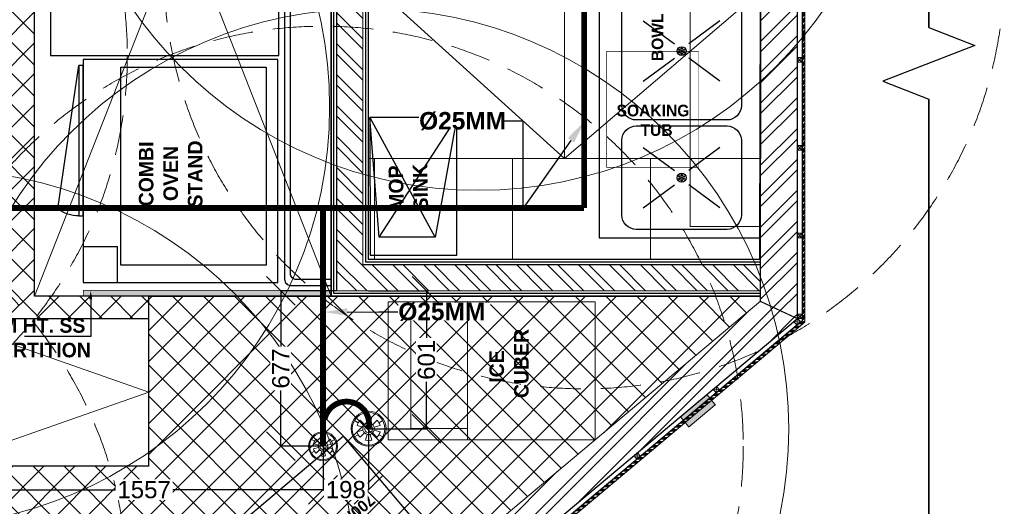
# Model space of a CAD drawing. Header units: millimetres. Extents: x -115221 to 194496, y -122556 to 375476.
# Tile 39 of 169: x 106015 to 110300, y -106040 to -103921. Entities that reach past the tile are written whole.
import ezdxf
from ezdxf import colors
from ezdxf.entities.mleader import LeaderData, LeaderLine
from ezdxf.math import Vec2, Vec3

# ---------------------------------------------------------------- set-up
doc = ezdxf.new("R2010")
doc.units = ezdxf.units.MM
doc.header["$PDMODE"] = 3
doc.header["$PDSIZE"] = -100
for name, pattern in [('CONTINOUS', [0]), ('DASHED', [0.75, 0.5, -0.25]), ('DASHED2', [0.375, 0.25, -0.125]), ('L1-1 08-30-2012$0$HIDDENX2', [0.75, 0.5, -0.25])]:
    doc.linetypes.add(name, pattern=pattern)
for name, color, linetype, lineweight in [('Ceiling', 6, 'Continuous', 13), ('FA-PENDANT SPRINKLER', 210, 'Continuous', 0), ('FA-PENDANT SPRINKLER COVERAGR AREA', 6, 'Continuous', 0), ('FA-SPRINKLER TEXT', 7, 'Continuous', 0), ('FA-UPRIGHT 79 DEG', 104, 'Continuous', 0), ('FA-UPRIGHT 79 DEG COVERAGE AREA', 124, 'Continuous', 0), ('FA-UPRIGHT SPRINKLER', 1, 'Continuous', 0), ('FA-UPRIGHT SPRINKLER COVERAGE AREA', 1, 'Continuous', 0), ('PARTITION LAYOUT', 36, 'CONTINOUS', 18), ('PENDENT SPRINKLER', 6, 'Continuous', 0), ('SPRINKLER DIM', 5, 'Continuous', 0), ('SPRINKLER FLEXIBLE PIPE', 5, 'Continuous', 0), ('SPRINKLER PIPE', 1, 'Continuous', 0)]:
    doc.layers.add(name, color=color, linetype=linetype, lineweight=lineweight)
for name, color, linetype in [('FUR R0', 8, 'Continuous'), ('WWDS CEILING', 8, 'Continuous'), ('WWDS FURNITURE LAYOUT', 8, 'Continuous')]:
    doc.layers.add(name, color=color, linetype=linetype)
doc.styles.add('har', font='GOTHICB.TTF')
doc.styles.get("Standard").update_dxf_attribs({"font": 'arial.ttf'})
doc.dimstyles.new('PLU DIM', dxfattribs={"dimtxt": 75, "dimasz": 125, "dimexe": 0.1, "dimexo": 0.1, "dimgap": 0.09, "dimtad": 0, "dimtoh": 1, "dimdec": 0, "dimzin": 0, "dimdsep": 46, "dimtxsty": 'Standard', "dimblk": 'OBLIQUE', "dimcen": 0.09, "dimclrd": 150, "dimclre": 150, "dimclrt": 1, "dimadec": 0, "dimazin": 0, "dimtfac": 1, "dimtdec": 0, "dimtofl": 0, "dimtmove": 1, "dimatfit": 3, "dimldrblk": 'OBLIQUE', "dimfxl": 1, "dimtfill": 1, "dimfrac": 1, "dimtolj": 1, "dimtzin": 0, "dimarcsym": 0})
pattern_1 = [(225, (1979671.92, 2798471.85), (67.351921, -67.351921), []), (225, (1979627.02, 2798471.85), (67.351921, -67.351921), [])]
pattern_2 = [(45, (-1707285.6, -2853039.39), (-67.351921, 67.351921), []), (135, (-1707285.6, -2853039.39), (-67.351921, -67.351921), [])]

# ---------------------------------------------------------------- blocks, each defined once
blk = doc.blocks.new('NIA_Break Line w Scale - 1-100-V2-F_B-14 PLAN')
at = {"layer": 'FUR R0'}
for p, q in [((6072.2, 466.7), (5994.5, 266.7)), ((6072.2, 466.7), (5994.5, 266.7)), ((6227.8, 66.7), (6072.2, 466.7)), ((6227.8, 66.7), (6072.2, 466.7)), ((5994.5, 266.7), (538.7, 266.7)), ((538.7, 266.7), (5994.5, 266.7)), ((6305.5, 266.7), (6227.8, 66.7)), ((6305.5, 266.7), (6227.8, 66.7)), ((12408.3, 266.7), (6305.5, 266.7)), ((6305.5, 266.7), (12300, 266.7))]:
    blk.add_line(p, q, dxfattribs=at)
blk = doc.blocks.new('C-032')
at = {"layer": 'FUR R0'}
for p, q in [((0, -6), (40.25, -6)), ((0, -43.625), (0, -6)), ((40.25, -6), (40.25, -43.625)), ((0, -11.40625), (40.25, -11.40625)), ((1.0625, -11.40625), (1.0625, -38.625)), ((19.0625, -11.40625), (19.0625, -38.625)), ((20.125, -11.40625), (20.125, -43.625)), ((21.1875, -11.40625), (21.1875, -38.625)), ((39.1875, -11.40625), (39.1875, -38.625)), ((1.0625, -12.46875), (19.0625, -12.46875)), ((1.1625, -30.46875), (1.1625, -12.46875)), ((3.6625, -30.46875), (3.6625, -12.46875)), ((4.7625, -30.46875), (4.7625, -12.46875)), ((7.2625, -30.46875), (7.2625, -12.46875)), ((8.3625, -30.46875), (8.3625, -12.46875)), ((10.8625, -30.46875), (10.8625, -12.46875)), ((11.9625, -30.46875), (11.9625, -12.46875)), ((14.4625, -30.46875), (14.4625, -12.46875)), ((15.5625, -12.46875), (15.5625, -30.46875)), ((18.0625, -12.46875), (18.0625, -30.46875)), ((21.1875, -12.46875), (39.1875, -12.46875)), ((21.2875, -30.46875), (21.2875, -12.46875)), ((23.7875, -30.46875), (23.7875, -12.46875)), ((24.8875, -30.46875), (24.8875, -12.46875)), ((27.3875, -30.46875), (27.3875, -12.46875)), ((28.4875, -30.46875), (28.4875, -12.46875)), ((30.9875, -30.46875), (30.9875, -12.46875)), ((32.0875, -30.46875), (32.0875, -12.46875)), ((34.5875, -30.46875), (34.5875, -12.46875)), ((35.6875, -12.46875), (35.6875, -30.46875)), ((38.1875, -12.46875), (38.1875, -30.46875)), ((1.0625, -30.46875), (19.0625, -30.46875)), ((21.1875, -30.46875), (39.1875, -30.46875)), ((1.0625, -38.625), (0, -39.625)), ((40.25, -39.625), (0, -39.625)), ((19.0625, -38.625), (1.0625, -38.625)), ((19.0625, -38.625), (20.125, -39.625)), ((21.1875, -38.625), (20.125, -39.625)), ((39.1875, -38.625), (21.1875, -38.625)), ((39.1875, -38.625), (40.25, -39.625)), ((40.25, -41.625), (0, -41.625)), ((40.25, -43.625), (0, -43.625))]:
    blk.add_line(p, q, dxfattribs=at)
for centre, radius in [((7.75, -15.5), 0.75), ((7.75, -15.5), 0.5), ((27.875, -15.5), 0.75), ((27.875, -15.5), 0.5)]:
    blk.add_circle(centre, radius, dxfattribs=at)
blk = doc.blocks.new('combiovnn')
at = {"layer": 'FUR R0'}
for p, q in [((-1737139.27, -984280.9, 0), (-1737142.87, -984256.29, 0)), ((-1737149.5, -984293.6, 0), (-1737149.5, -984287.4, 0)), ((-1737143.61, -984287.4, 0), (-1737149.5, -984287.4, 0))]:
    blk.add_line(p, q, dxfattribs=at)
at = {"layer": 'FUR R0', "elevation": 0}
for points in [[(-1737177.07, -984293.6), (-1737177.07, -984255.27), (-1737143.61, -984255.27), (-1737143.61, -984293.6)], [(-1737143.61, -984282.12), (-1737143.61, -984256.29), (-1737142.87, -984256.29), (-1737142.87, -984282.12)]]:
    blk.add_lwpolyline(points, close=True, dxfattribs=at)
at = {"layer": 'FUR R0'}
blk.add_arc((-1737142.69, -984276.74, 0), 5.38, 268.0351, 309.4508, dxfattribs=at)
blk = doc.blocks.new('EWEDD')
at = {"layer": 'FUR R0'}
blk.add_lwpolyline([(30951.08, -7543.35), (30906.06, -7519.4), (30844.98, -7634.19), (30890, -7658.14)], close=True, dxfattribs=at)
at = {"layer": 'FUR R0', "elevation": 0}
blk.add_lwpolyline([(30872.37, -7601.89), (30883.88, -7580.25), (30918.51, -7598.68), (30907, -7620.31)], close=True, dxfattribs=at)
at = {"layer": 'FUR R0', "xscale": -0.9748464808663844, "yscale": 0.9748464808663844, "zscale": 0.9748464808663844, "rotation": 61.98320180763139}
for p in [(30907.14, -7524.4), (30897.91, -7541.75)]:
    blk.add_blockref('C-032', p, dxfattribs=at)
at = {"layer": 'FUR R0', "rotation": 331.9832018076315}
blk.add_blockref('combiovnn', (2026803.94, 45302.84, 0), dxfattribs=at)
blk = doc.blocks.new('affedf')
at = {"layer": 'FUR R0', "const_width": 0.025}
blk.add_lwpolyline([(99837.97, 23144.32), (99837.97, 23143.32), (99830.97, 23143.32, -0.414214), (99829.97, 23144.32), (99829.97, 23269.13, -0.414214), (99830.97, 23270.13), (99837.97, 23270.13), (99837.97, 23269.13), (99831.97, 23269.13, 0.414214), (99830.97, 23268.13), (99830.97, 23145.32, 0.414214), (99831.97, 23144.32)], format="xyb", close=True, dxfattribs=at)
at = {"layer": 'FUR R0'}
blk.add_lwpolyline([(99837.97, 23144.32), (99837.97, 23143.32), (99830.97, 23143.32, -0.414214), (99829.97, 23144.32), (99829.97, 23269.13, -0.414214), (99830.97, 23270.13), (99837.97, 23270.13), (99837.97, 23269.13), (99831.97, 23269.13, 0.414214), (99830.97, 23268.13), (99830.97, 23145.32, 0.414214), (99831.97, 23144.32), (99837.97, 23144.32), (99837.97, 23143.32)], format="xyb", dxfattribs=at)
at = {"layer": 'FUR R0', "const_width": 0.025}
blk.add_lwpolyline([(99830.97, 23206.28), (99837.97, 23206.28), (99837.97, 23207.18), (99830.97, 23207.18)], close=True, dxfattribs=at)
blk = doc.blocks.new('3b')
at = {"layer": 'FUR R0'}
for p, q in [((26382.66, -5468.71), (26408.78, -5468.71)), ((26389.57, -5473.88), (26394.91, -5477.84)), ((26402.7, -5473.88), (26397.35, -5477.84)), ((26389.57, -5484.25), (26394.91, -5480.28)), ((26402.7, -5484.25), (26397.35, -5480.28)), ((26389.57, -5495.58), (26394.91, -5499.54)), ((26402.7, -5495.58), (26397.35, -5499.54)), ((26389.57, -5505.95), (26394.91, -5501.98)), ((26402.7, -5505.95), (26397.35, -5501.98)), ((26389.57, -5518.69), (26394.91, -5522.66)), ((26402.7, -5518.69), (26397.35, -5522.66)), ((26389.57, -5529.06), (26394.91, -5525.1)), ((26402.7, -5529.06), (26397.35, -5525.1))]:
    blk.add_line(p, q, dxfattribs=at)
blk.add_lwpolyline([(26410.22, -5535.69), (26382.66, -5535.69), (26382.66, -5468.71), (26410.22, -5468.71)], close=True, dxfattribs=at)
for points in [[(26406.37, -5472.66), (26406.37, -5485.46, -0.414214), (26403.91, -5487.92), (26388.36, -5487.92, -0.414214), (26385.89, -5485.46), (26385.89, -5472.66, -0.414214), (26388.36, -5470.2), (26403.91, -5470.2, -0.414214)], [(26406.37, -5491.41), (26406.37, -5511.62, -0.414214), (26403.91, -5514.08), (26388.36, -5514.08, -0.414214), (26385.89, -5511.62), (26385.89, -5491.41, -0.414214), (26388.36, -5488.95), (26403.91, -5488.95, -0.414214)], [(26406.37, -5517.48), (26406.37, -5530.28, -0.414214), (26403.91, -5532.74), (26388.36, -5532.74, -0.414214), (26385.89, -5530.28), (26385.89, -5517.48, -0.414214), (26388.36, -5515.02), (26403.91, -5515.02, -0.414214)]]:
    blk.add_lwpolyline(points, format="xyb", close=True, dxfattribs=at)
for centre, radius in [((26396.13, -5479.06), 0.748), ((26395.75, -5478.84), 0.111), ((26395.75, -5479.28), 0.111), ((26396.13, -5478.62), 0.111), ((26396.13, -5479.06), 0.111), ((26396.51, -5478.84), 0.111), ((26396.51, -5479.28), 0.111), ((26396.13, -5479.5), 0.111), ((26396.13, -5500.76), 0.748), ((26395.75, -5500.54), 0.111), ((26395.75, -5500.98), 0.111), ((26396.13, -5500.32), 0.111), ((26396.13, -5500.76), 0.111), ((26396.13, -5501.2), 0.111), ((26396.51, -5500.54), 0.111), ((26396.51, -5500.98), 0.111), ((26396.13, -5523.88), 0.748), ((26395.75, -5523.66), 0.111), ((26395.75, -5524.1), 0.111), ((26396.13, -5523.44), 0.111), ((26396.13, -5523.88), 0.111), ((26396.13, -5524.32), 0.111), ((26396.51, -5523.66), 0.111), ((26396.51, -5524.1), 0.111)]:
    blk.add_circle(centre, radius, dxfattribs=at)
blk = doc.blocks.new('hrheahtrhrthartht')
at = {"layer": 'FUR R0'}
blk.add_lwpolyline([(70121.29, 5306.89), (70144.87, 5306.9), (70144.87, 5321.77), (70121.29, 5321.76)], close=True, dxfattribs=at)
for points in [[(70144.87, 5306.9), (70124.38, 5310.59), (70124.38, 5320.19), (70144.87, 5321.77)], [(70124.38, 5310.59), (70144.83, 5321.76)], [(70124.38, 5320.19), (70144.87, 5306.9)]]:
    blk.add_lwpolyline(points, dxfattribs=at)
at = {"layer": 'FUR R0', "insert": (70140.53, 5311.98), "char_height": 2.5, "width": 15.1236, "attachment_point": 9, "rotation": 1.0241, "style": 'har'}
blk.add_mtext('\\pxqc;{\\C0;MOP SINK}', dxfattribs=at)
blk = doc.blocks.new('WOODEN BLOCK')
at = {"layer": 'PARTITION LAYOUT', "color": 8, "linetype": 'Continuous', "lineweight": 0, "ltscale": 8}
for p, q in [((1004420.85, -614217.11), (1004419.25, -614218.71)), ((1004419.25, -614217.11), (1004420.85, -614218.71))]:
    blk.add_line(p, q, dxfattribs=at)
blk.add_lwpolyline([(1004419.25, -614217.11), (1004420.85, -614217.11), (1004420.85, -614218.71), (1004419.25, -614218.71)], close=True, dxfattribs=at)
blk = doc.blocks.new('FUR R0')
at = {"layer": 'WWDS FURNITURE LAYOUT', "ltscale": 50}
h = blk.add_hatch(dxfattribs=at)
h.set_pattern_fill('ANSI32', color=8, scale=10, angle=90)
h.set_pattern_definition([(135, (-1707085.58, -2849989.47), (-67.351921, -67.351921), []), (135, (-1707085.58, -2849944.57), (-67.351921, -67.351921), [])])
h.paths.add_polyline_path([(50, -3305.5), (-1793.5, -3305.5), (-1792.7, -59), (-1679.7, -59), (-1679.7, -3191.7), (50, -3191.7)])
at = {"layer": 'WWDS FURNITURE LAYOUT'}
h = blk.add_hatch(dxfattribs=at)
h.set_pattern_fill('ANSI32', color=8, scale=10, angle=180)
h.set_pattern_definition(pattern_1)
h.paths.add_polyline_path([(211.7, -3426.8), (50, -3351.4), (50, -649.9), (211.7, -649.9)])
at = {"layer": 'WWDS FURNITURE LAYOUT', "linetype": 'Continuous', "lineweight": 0, "ltscale": 8, "transparency": 33554687}
h = blk.add_hatch(dxfattribs=at)
h.set_pattern_fill('ANSI34', color=8, angle=720.0048)
h.set_pattern_definition([(45.0047824, (2844150.728, -1701524.89), (-13.47150849, 13.46925978), []), (45.0047824, (2844155.218, -1701524.889), (-13.47150849, 13.46925978), []), (45.0047824, (2844159.709, -1701524.889), (-13.47150849, 13.46925978), []), (45.0047824, (2844164.199, -1701524.888), (-13.47150849, 13.46925978), [])])
h.paths.add_polyline_path([(244.2, -649.9), (231.7, -649.9), (231.8, -3436), (244.3, -3441.9)])
at = {"layer": 'WWDS FURNITURE LAYOUT', "ltscale": 50}
h = blk.add_hatch(color=8, dxfattribs=at)
h.dxf.hatch_style = 1
h.paths.add_polyline_path([(-1817.2, -3304.2), (-2896.6, -3304.2), (-2896.6, -3329.4), (-1817.2, -3329.4)])
at = {"layer": 'WWDS FURNITURE LAYOUT'}
h = blk.add_hatch(dxfattribs=at)
h.set_pattern_fill('ANSI32', color=8, scale=10, angle=180)
h.set_pattern_definition(pattern_1)
h.paths.add_polyline_path([(211.7, -3426.8), (50, -3351.4), (-2987.9, -5900.5), (-2915.1, -6050.5)])
at = {"layer": 'WWDS FURNITURE LAYOUT', "linetype": 'Continuous', "lineweight": 0, "ltscale": 8, "transparency": 33554687}
h = blk.add_hatch(dxfattribs=at)
h.set_pattern_fill('ANSI34', color=8, angle=670.005)
h.set_pattern_definition([(355.0050235, (520356.534, -3279481.497), (1.658653, 18.9776545), []), (355.0050235, (520359.42, -3279484.936), (1.658653, 18.9776545), []), (355.0050235, (520362.307, -3279488.376), (1.658653, 18.9776545), []), (355.0050235, (520365.193, -3279491.815), (1.658653, 18.9776545), [])])
h.paths.add_polyline_path([(244.3, -3441.9), (231.8, -3436), (-2907.7, -6070.5), (-2903.2, -6083)])
at = {"layer": 'WWDS FURNITURE LAYOUT', "transparency": 33554687}
h = blk.add_hatch(color=8, dxfattribs=at)
h.dxf.hatch_style = 1
h.paths.add_polyline_path([(-297.4, -3853.9), (-260.7, -3898.2), (-145.8, -3801.7), (-182.1, -3757.2)])
at = {"layer": 'WWDS FURNITURE LAYOUT', "color": 8, "linetype": 'ByBlock', "lineweight": 0, "ltscale": 20, "extrusion": (-1.21241e-06, -6.26552e-18, 1)}
blk.add_line((-1224.1, -3954.5, 0), (-1224.1, -3353.7, 0), dxfattribs=at)
at = {"layer": 'WWDS FURNITURE LAYOUT', "color": 8}
for points in [[(50, -3329.5), (-1817.5, -3329.5), (-1816.7, -35), (-1655.7, -35), (-1655.7, -3167.7), (50, -3167.7)], [(50, -3317.5), (-1805.5, -3317.5), (-1804.7, -47), (-1667.7, -47), (-1667.7, -3179.7), (50, -3179.7)]]:
    blk.add_lwpolyline(points, dxfattribs=at)
for points, const_width in [([(50, -3305.5), (-1793.5, -3305.5), (-1792.7, -59), (-1679.7, -59), (-1679.7, -3191.7), (50, -3191.7)], 5.07), ([(211.7, -3426.8), (50, -3351.4), (50, -649.9), (211.7, -649.9)], 5), ([(-618.5, -2262.8), (-218.5, -2262.8), (-218.5, -2767.8), (-618.5, -2767.8)], 2), ([(211.7, -3426.8), (50, -3351.4), (-2987.9, -5900.5), (-2915.1, -6050.5)], 5)]:
    blk.add_lwpolyline(points, close=True, dxfattribs=dict(at, const_width=const_width))
at = {"layer": 'WWDS FURNITURE LAYOUT', "color": 8, "ltscale": 3, "transparency": 33554687}
for points in [[(211.8, -3426.8), (211.8, -649.9), (231.7, -649.9), (231.8, -3426.8)], [(-2915.1, -6050.5), (211.7, -3426.8), (224.6, -3442.1), (-2902.2, -6065.9)]]:
    blk.add_lwpolyline(points, close=True, dxfattribs=at)
at = {"layer": 'WWDS FURNITURE LAYOUT', "color": 8, "linetype": 'Continuous', "lineweight": 0, "ltscale": 8, "transparency": 33554687}
for points in [[(244.2, -649.9), (231.7, -649.9), (231.8, -3436), (244.3, -3441.9)], [(244.3, -3441.9), (231.8, -3436), (-2907.7, -6070.5), (-2903.2, -6083)]]:
    blk.add_lwpolyline(points, close=True, dxfattribs=at)
at = {"layer": 'WWDS FURNITURE LAYOUT', "color": 8, "linetype": 'L1-1 08-30-2012$0$HIDDENX2', "lineweight": 30, "const_width": 5.08}
blk.add_lwpolyline([(50, -1400.1), (50, -3025.3), (-254.8, -3025.3), (-254.8, -1400.1)], close=True, dxfattribs=at)
at = {"layer": 'WWDS FURNITURE LAYOUT', "color": 8, "ltscale": 0.01}
blk.add_lwpolyline([(-2733.3, -3193.4), (-2733.4, -2332), (-2100.1, -2331.9), (-2100, -3193.3)], close=True, dxfattribs=at)
at = {"layer": 'WWDS FURNITURE LAYOUT', "color": 8, "ltscale": 50, "const_width": 3}
blk.add_lwpolyline([(-1817.2, -3304.2), (-2896.6, -3304.2), (-2896.6, -3329.4), (-1817.2, -3329.4)], close=True, dxfattribs=at)
at = {"layer": 'WWDS FURNITURE LAYOUT', "color": 8, "ltscale": 50}
blk.add_lwpolyline([(-2863.7, -3342.4), (-2863.7, -3504), (-3151.7, -3504)], dxfattribs=at)
at = {"layer": 'WWDS FURNITURE LAYOUT', "color": 8, "linetype": 'ByBlock', "lineweight": 0, "ltscale": 20, "extrusion": (-1.21241e-06, -6.26552e-18, 1), "elevation": 0}
blk.add_lwpolyline([(-668.7, -3954.5), (-668.7, -3353.7), (-1569.8, -3353.7), (-1569.8, -3954.5)], close=True, dxfattribs=at)
blk.add_lwpolyline([(-668.7, -3954.5), (-668.7, -3353.7), (-1569.8, -3353.7), (-1569.8, -3954.5)], close=True, dxfattribs=at)
blk.add_lwpolyline([(-1224.1, -3403), (-1470.5, -3403), (-1470.5, -3905.2), (-1224.1, -3905.2)], dxfattribs=at)
at = {"layer": 'WWDS FURNITURE LAYOUT', "color": 8, "const_width": 5}
blk.add_lwpolyline([(-297.4, -3853.9), (-260.7, -3898.2), (-145.8, -3801.7), (-182.1, -3757.2), (-297.4, -3853.9)], dxfattribs=at)
at = {"layer": 'WWDS FURNITURE LAYOUT', "color": 8, "ltscale": 50}
blk.add_lwpolyline([(-1303.6, -4484.8), (-1838.6, -4936.2), (-2299.7, -4389.7), (-1764.6, -3938.3)], close=True, dxfattribs=at)
blk.add_solid([(-2870, -3342.4), (-2863.7, -3304.4), (-2857.3, -3342.4)], dxfattribs=at)
at = {"layer": 'WWDS FURNITURE LAYOUT', "color": 8, "rotation": 89.99999999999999}
blk.add_blockref('NIA_Break Line w Scale - 1-100-V2-F_B-14 PLAN', (1049.8, -8465.3), dxfattribs=at)
at = {"layer": 'WWDS FURNITURE LAYOUT', "color": 8, "linetype": 'ByBlock', "xscale": -25.33333333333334, "yscale": 25.33333333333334, "zscale": 25.33333333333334, "rotation": 331.9926673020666}
blk.add_blockref('EWEDD', (778894.1, -199515.5), dxfattribs=at)
at = {"layer": 'WWDS FURNITURE LAYOUT', "color": 8, "linetype": 'ByBlock', "extrusion": (0, 0, -1), "xscale": 25.33333333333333, "yscale": 25.33333333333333, "zscale": -25.33333333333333, "rotation": 179.9907330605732}
blk.add_blockref('affedf', (2531141.1, 585819.1, 0), dxfattribs=at)
at = {"layer": 'WWDS FURNITURE LAYOUT', "color": 8, "xscale": 25.4, "yscale": 25.4, "zscale": 25.4}
for name, p, rotation in [('3b', (670169.6, -141981.2), 180), ('hrheahtrhrthartht', (133524.4, -1784231.4), 89.9999999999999)]:
    blk.add_blockref(name, p, dxfattribs=dict(at, rotation=rotation))
at = {"layer": 'WWDS FURNITURE LAYOUT', "color": 8, "linetype": 'Continuous', "lineweight": 0, "transparency": 33554687, "xscale": 12.50000004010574, "yscale": 12.50000004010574, "zscale": 12.50000004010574}
for p, rotation in [((12554830.9, -7681072.4, 0), 179.99521758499), ((12554831.4, -7681454.5), 179.99521758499), ((12554831.2, -7681836.5, 0), 179.99521758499), ((2188330.3, -14556581.2), 129.9970002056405), ((12554831.5, -7682188.6), 179.99521758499), ((2187978.7, -14556876.3), 129.9970002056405), ((2187634.6, -14557165.1), 129.9970002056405)]:
    blk.add_blockref('WOODEN BLOCK', p, dxfattribs=dict(at, rotation=rotation))
at = {"layer": 'WWDS FURNITURE LAYOUT', "color": 8, "style": 'har'}
for s, height, rotation, p in [('BOWL SINK', 50.8, 90, (-372, -2305.8)), ('SOAKING', 50.8, 360, (-575.5, -2546.3)), ('TUB', 50.8, 360, (-471.1, -2631)), ('COMBI', 63.33, 90.0097, (-2591, -2937.8, 0)), ('OVEN', 63.33, 90.0097, (-2484.3, -2914.9, 0)), ('STAND', 63.33, 90.0097, (-2377.7, -2942.9, 0)), ('1800MM HT. SS', 63.333, 0.008, (-3513.1, -3488.2, 0)), ('CUBER', 63.33, 90, (-958.1, -3772.6, 0)), ('PARTITION', 63.33, 0.008, (-3319.6, -3595.3, 0)), ('ICE', 63.33, 90, (-1065.3, -3705.9, 0)), ('700MM X 715MM', 50.167, 220.1613, (-1653.2, -4187.5, 0))]:
    blk.add_text(s, height=height, rotation=rotation, dxfattribs=at).set_placement(p)
blk = doc.blocks.new('A$C2c19c177')
at = {"layer": 'Ceiling', "transparency": 33554687}
h = blk.add_hatch(dxfattribs=at)
h.set_pattern_fill('ANSI37', color=8, scale=30)
h.set_pattern_definition(pattern_2)
h.paths.add_polyline_path([(-1855.7, -2778.3), (-3629, -2778.2), (-3629, -6476.6), (-2811.3, -6476), (-2811.5, -6379.4), (-3308.9, -6379.4), (-3309.7, -3084.9), (-1855.7, -3085)])
h = blk.add_hatch(dxfattribs=at)
h.set_pattern_fill('ANSI37', color=8, scale=30)
h.set_pattern_definition(pattern_2)
h.paths.add_polyline_path([(-5757.4, -7518.1), (-5557.4, -7518.1), (-5557.4, -7717.3), (-5757.4, -7717.3)], flags=16)
h.paths.add_polyline_path([(-7393.6, -8339.7), (-7393.6, -7382.6), (-7375.6, -7382.6), (-7375.6, -6961.9), (-4640.9, -6961.9), (-4640.9, -7118.1), (-2811.5, -7118.1), (-2811.5, -6379.3), (-150, -6379.4), (-150, -6401.3), (-3187.9, -8950.4), (-3610, -8950.5), (-3610, -8339.7)])
at = {"layer": 'Ceiling', "color": 8, "linetype": 'Continuous', "transparency": 33554610}
for p, q in [((-1855.7, -5179.7), (-1855.7, -5179.7)), ((-148.6, -5179.7), (-150.4, -5179.7)), ((-152.1, -5779.7), (-1855.7, -5779.7)), ((-1828.4, -5779.7), (-1828.4, -6217.6)), ((-1228.4, -5779.7), (-1228.4, -6217.6)), ((-628.4, -5779.7), (-628.4, -6217.6))]:
    blk.add_line(p, q, dxfattribs=at)
at = {"layer": 'Ceiling', "color": 8, "const_width": 5}
blk.add_lwpolyline([(-5400.9, -2006.5), (-3211.2, -2005.8), (-3211.2, -324.1), (-928.9, -324), (-928.9, -3823.9), (-146.6, -3823.9), (-153.3, -6217.6), (-1855.7, -6217.6), (-1855.7, -2778.3), (-3629, -2778.1)], dxfattribs=at)
at = {"layer": 'Ceiling', "color": 8, "transparency": 33554687}
for points, const_width in [([(-1855.7, -2778.3), (-3629, -2778.2), (-3629, -6476.6), (-2811.3, -6476.6), (-2811.5, -6379.4), (-3309.4, -6379.4), (-3309.7, -3084.9), (-1855.7, -3085)], 1), ([(-7393.6, -8339.7), (-7393.6, -7382.6), (-7375.6, -7382.6), (-7375.6, -6961.9), (-4640.9, -6961.9), (-4640.9, -7118.1), (-2811.5, -7118.1), (-2811.5, -6379.3), (-150, -6379.4), (-150, -6401.3), (-3187.9, -8950.4), (-3610, -8950.5), (-3610, -8339.7)], 5)]:
    blk.add_lwpolyline(points, close=True, dxfattribs=dict(at, const_width=const_width))
at = {"layer": 'Ceiling', "color": 8}
for points in [[(-3308.9, -6379.4), (-2016.7, -3085)], [(-3309.5, -3085.2), (-2017.5, -6379.4)], [(-1002.2, -4232.6), (-1855.7, -5006.1), (-1002.2, -5779.7)], [(-1002.2, -4232.6), (-1002.2, -5779.7)], [(-1002.2, -4232.6), (-150, -5050.6), (-1002.2, -5779.7)], [(-4640.9, -6797.4), (-3726.1, -6476.6), (-2811.5, -6797.4)], [(-4640.9, -6797.4), (-3726.1, -7118.1), (-2811.5, -6797.4)]]:
    blk.add_lwpolyline(points, dxfattribs=at)
at = {"layer": 'Ceiling', "color": 8, "const_width": 5}
blk.add_lwpolyline([(-1855.7, -4232.6), (-148.6, -4232.6), (-148.6, -5779.7), (-1855.7, -5779.7)], close=True, dxfattribs=at)
at = {"layer": 'Ceiling', "color": 8, "const_width": 5, "elevation": 0}
blk.add_lwpolyline([(-4640.9, -6476.6), (-2811.3, -6476.6), (-2811.3, -7118.1), (-4640.9, -7118.1)], close=True, dxfattribs=at)
blk = doc.blocks.new('UPRIGHT SPRINKLER')
at = {"color": 1}
for p, q in [((0, 1.69), (0, 2.31)), ((-1.47, 0.85), (-2, 1.15)), ((-0.79, 0.21), (-1.64, 0.44)), ((-0.58, 0.58), (-1.2, 1.2)), ((-0.21, 0.79), (-0.44, 1.64)), ((0.44, 1.64), (0.21, 0.79)), ((1.2, 1.2), (0.58, 0.58)), ((1.64, 0.44), (0.79, 0.21)), ((1.47, 0.85), (2, 1.15)), ((-1.47, -0.85), (-2, -1.15)), ((-0.79, -0.21), (-1.64, -0.44)), ((-0.58, -0.58), (-1.2, -1.2)), ((-0.21, -0.79), (-0.44, -1.64)), ((0.44, -1.64), (0.21, -0.79)), ((1.64, -0.44), (0.79, -0.21)), ((1.47, -0.85), (2, -1.15)), ((0, -1.69), (0, -2.31))]:
    blk.add_line(p, q, dxfattribs=at)
for radius in [2.48, 2.3]:
    blk.add_circle((0, 0), radius, dxfattribs=at)
at = {"color": 1, "extrusion": (0, 0, -1)}
for major_axis, start_param, end_param in [((-1.47, 0.85), 0.785398, 1.308997), ((-1.47, 0.85), 6.021386, 6.544985), ((-0.711, 0.411), 1.570796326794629, 7.853981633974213), ((-0.485, 0.28), 1.570796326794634, 7.853981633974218), ((-1.47, 0.85), 1.832596, 2.356194), ((0.85, 1.47), 3.403392, 3.926991), ((0.85, 1.47), 2.356194, 2.879793)]:
    blk.add_ellipse((0, 0), major_axis=major_axis, ratio=1, start_param=start_param, end_param=end_param, dxfattribs=at)
at = {"color": 1}
blk.add_rational_spline([(1.64, -0.44), (1.52, -0.88), (1.2, -1.2), (0.89, -0.89), (0.58, -0.58)], [1, 0.965925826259, 1, 1, 1], degree=2, knots=[0, 0, 0, 0.523599, 0.523599, 1.523599, 1.523599, 1.523599], dxfattribs=at)
blk = doc.blocks.new('US')
at = {"layer": 'FA-UPRIGHT SPRINKLER COVERAGE AREA', "color": 1, "linetype": 'DASHED2', "ltscale": 700}
blk.add_circle((0, 0), 1828.8, dxfattribs=at)
at = {"layer": 'FA-UPRIGHT SPRINKLER', "color": 4, "xscale": 25.4, "yscale": 25.4, "zscale": 25.4}
blk.add_blockref('UPRIGHT SPRINKLER', (0, 0), dxfattribs=at)
blk = doc.blocks.new('A$C3F5C5B28')
at = {"layer": 'FA-PENDANT SPRINKLER'}
for p, q in [((-0.34, 1.28), (-0.71, 2.64)), ((0, 2.73), (0, 3.72)), ((0.71, 2.64), (0.34, 1.28)), ((-2.37, 1.37), (-3.22, 1.86)), ((-1.28, 0.34), (-2.64, 0.71)), ((-0.94, 0.94), (-1.93, 1.93)), ((1.93, 1.93), (0.94, 0.94)), ((2.64, 0.71), (1.28, 0.34)), ((2.37, 1.37), (3.22, 1.86)), ((-2.37, -1.37), (-3.22, -1.86)), ((-1.28, -0.34), (-2.64, -0.71)), ((-0.94, -0.94), (-1.93, -1.93)), ((-0.34, -1.28), (-0.71, -2.64)), ((0.71, -2.64), (0.34, -1.28)), ((2.64, -0.71), (1.28, -0.34)), ((2.37, -1.37), (3.22, -1.86)), ((0, -2.73), (0, -3.72))]:
    blk.add_line(p, q, dxfattribs=at)
at = {"layer": 'FA-PENDANT SPRINKLER', "ltscale": 50}
for radius in [4, 3.72]:
    blk.add_circle((0, 0), radius, dxfattribs=at)
at = {"layer": 'FA-PENDANT SPRINKLER', "extrusion": (0, 0, -1)}
for major_axis, start_param, end_param in [((-2.37, 1.37), 0.785398, 1.308997), ((-2.37, 1.37), 6.021386, 6.544985), ((-1.15, 0.66), 1.570796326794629, 7.853981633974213), ((-0.782, 0.452), 1.570796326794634, 7.853981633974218), ((-2.37, 1.37), 1.832596, 2.356194), ((1.37, 2.37), 3.403392, 3.926991), ((1.37, 2.37), 2.356194, 2.879793)]:
    blk.add_ellipse((0, 0), major_axis=major_axis, ratio=1, start_param=start_param, end_param=end_param, dxfattribs=at)
at = {"layer": 'FA-PENDANT SPRINKLER'}
blk.add_rational_spline([(2.64, -0.71), (2.45, -1.41), (1.93, -1.93), (1.43, -1.43), (0.94, -0.94)], [1, 0.965925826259, 1, 1, 1], degree=2, knots=[0, 0, 0, 0.523599, 0.523599, 1.523599, 1.523599, 1.523599], dxfattribs=at)
blk = doc.blocks.new('pen')
at = {"layer": 'FA-PENDANT SPRINKLER', "xscale": 0.75, "yscale": 0.75, "zscale": 0.75}
blk.add_blockref('A$C3F5C5B28', (45602.33, -38877.25), dxfattribs=at)
blk = doc.blocks.new('PENDENT SPRINKLER BELOW')
at = {"layer": 'FA-PENDANT SPRINKLER COVERAGR AREA', "color": 6, "ltscale": 22}
blk.add_circle((0, 0), 72, dxfattribs=at)
at = {"layer": 'FA-PENDANT SPRINKLER'}
blk.add_blockref('pen', (-45602.33, 38877.25), dxfattribs=at)
blk = doc.blocks.new('78degree')
at = {"layer": 'FA-UPRIGHT 79 DEG', "color": 94}
for p, q in [((225200.82, -66065.7), (225200.41, -66064.17)), ((225201.21, -66064.06), (225201.21, -66062.95)), ((225202, -66064.17), (225201.59, -66065.7)), ((225198.55, -66065.6), (225197.58, -66065.04)), ((225200.15, -66066.08), (225199.03, -66064.96)), ((225203.38, -66064.96), (225202.26, -66066.08)), ((225203.87, -66065.6), (225204.83, -66065.04)), ((225199.77, -66066.75), (225198.24, -66066.34)), ((225199.77, -66067.52), (225198.24, -66067.93)), ((225204.18, -66066.34), (225202.65, -66066.75)), ((225204.18, -66067.93), (225202.65, -66067.52)), ((225198.55, -66068.67), (225197.58, -66069.23)), ((225200.15, -66068.19), (225199.03, -66069.31)), ((225200.82, -66068.58), (225200.41, -66070.1)), ((225202, -66070.1), (225201.59, -66068.58)), ((225203.87, -66068.67), (225204.83, -66069.23)), ((225201.21, -66070.21), (225201.21, -66071.33))]:
    blk.add_line(p, q, dxfattribs=at)
at = {"layer": 'FA-UPRIGHT 79 DEG', "color": 94, "ltscale": 50}
for radius in [4.5, 4.18]:
    blk.add_circle((225201.21, -66067.14), radius, dxfattribs=at)
at = {"layer": 'FA-UPRIGHT 79 DEG', "color": 94, "extrusion": (0, 0, -1)}
for major_axis, start_param, end_param in [((-2.66, 1.54), 0.785398, 1.308997), ((-2.66, 1.54), 6.021386, 6.544985), ((-1.29, 0.74), 1.570796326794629, 7.853981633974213), ((-0.88, 0.508), 1.570796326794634, 7.853981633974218), ((-2.66, 1.54), 1.832596, 2.356194), ((1.54, 2.66), 3.403392, 3.926991), ((1.54, 2.66), 2.356194, 2.879793)]:
    blk.add_ellipse((225201.21, -66067.14), major_axis=major_axis, ratio=1, start_param=start_param, end_param=end_param, dxfattribs=at)
at = {"layer": 'FA-UPRIGHT 79 DEG', "color": 94}
blk.add_rational_spline([(225204.18, -66067.93), (225203.96, -66068.73), (225203.38, -66069.31), (225202.82, -66068.75), (225202.26, -66068.19)], [1, 0.965925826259, 1, 1, 1], degree=2, knots=[0, 0, 0, 0.523599, 0.523599, 1.523599, 1.523599, 1.523599], dxfattribs=at)
blk = doc.blocks.new('GS')
at = {"layer": 'FA-UPRIGHT 79 DEG COVERAGE AREA', "color": 94}
blk.add_circle((0.4, -1.5), 1828.8, dxfattribs=at)
at = {"layer": 'FA-UPRIGHT 79 DEG', "linetype": 'Continuous', "xscale": 25.4, "yscale": 25.4, "zscale": 25.4}
blk.add_blockref('78degree', (-5720110.3, 1678103.8), dxfattribs=at)
blk = doc.blocks.new('_Oblique')
at = {"color": 0, "linetype": 'ByBlock', "lineweight": -2}
blk.add_line((-0.5, -0.5), (0.5, 0.5), dxfattribs=at)
blk = doc.blocks.new('*D513')
at = {"layer": 'Defpoints', "color": 0, "transparency": 16777216}
for p in [(107533.9, -105101.7), (107785.7, -105101.7), (107533.9, -105702.3)]:
    blk.add_point(p, dxfattribs=at)
at = {"layer": 'SPRINKLER DIM', "color": 150, "lineweight": -2, "transparency": 16777216}
for p, q in [((107534, -105101.7), (107785.8, -105101.7)), ((107785.7, -105101.7), (107785.7, -105326.1)), ((107785.7, -105702.3), (107785.7, -105477.9)), ((107534, -105702.3), (107785.8, -105702.3))]:
    blk.add_line(p, q, dxfattribs=at)
at = {"layer": 'SPRINKLER DIM', "color": 150, "lineweight": -2, "transparency": 16777216, "xscale": 125, "yscale": 125, "zscale": 125}
for p, rotation in [((107785.7, -105101.7), 90), ((107785.7, -105702.3), 270)]:
    blk.add_blockref('_Oblique', p, dxfattribs=dict(at, rotation=rotation))
at = {"layer": 'SPRINKLER DIM', "color": 1, "transparency": 16777216, "insert": (107785.7, -105402), "char_height": 75, "attachment_point": 5, "rotation": 90, "bg_fill": 3, "box_fill_scale": 1.1, "bg_fill_color": 256, "bg_fill_true_color": 13158600, "bg_fill_transparency": 0}
blk.add_mtext('\\A1;601', dxfattribs=at)
blk = doc.blocks.new('*D519')
at = {"layer": 'Defpoints', "color": 0, "transparency": 16777216}
for p in [(107335.5, -105778.7), (107335.5, -105967.7), (105778.4, -107696.7)]:
    blk.add_point(p, dxfattribs=at)
at = {"layer": 'SPRINKLER DIM', "color": 150, "lineweight": -2, "transparency": 16777216}
for p, q in [((107335.5, -105778.8), (107335.5, -105967.8)), ((105778.4, -107696.6), (105778.4, -105967.6)), ((105778.4, -105967.7), (106448.4, -105967.7)), ((107335.5, -105967.7), (106665.5, -105967.7))]:
    blk.add_line(p, q, dxfattribs=at)
at = {"layer": 'SPRINKLER DIM', "color": 150, "lineweight": -2, "transparency": 16777216, "xscale": 125, "yscale": 125, "zscale": 125, "rotation": 180}
blk.add_blockref('_Oblique', (105778.4, -105967.7), dxfattribs=at)
at = {"layer": 'SPRINKLER DIM', "color": 150, "lineweight": -2, "transparency": 16777216, "xscale": 125, "yscale": 125, "zscale": 125}
blk.add_blockref('_Oblique', (107335.5, -105967.7), dxfattribs=at)
at = {"layer": 'SPRINKLER DIM', "color": 1, "transparency": 16777216, "insert": (106557, -105967.7), "char_height": 75, "attachment_point": 5, "bg_fill": 3, "box_fill_scale": 1.1, "bg_fill_color": 256, "bg_fill_true_color": 13158600, "bg_fill_transparency": 0}
blk.add_mtext('\\A1;1557', dxfattribs=at)
blk = doc.blocks.new('*D520')
at = {"layer": 'Defpoints', "color": 0, "transparency": 16777216}
for p in [(107533.9, -105702.3), (107335.5, -105778.7)]:
    blk.add_point(p, dxfattribs=at)
at = {"layer": 'SPRINKLER DIM', "color": 150, "lineweight": -2, "transparency": 16777216}
for p, q in [((107533.9, -105702.4), (107533.9, -105967.9)), ((107335.5, -105778.8), (107335.5, -105967.9)), ((107335.5, -105967.8), (107355.2, -105967.8)), ((107533.9, -105967.8), (107514.2, -105967.8))]:
    blk.add_line(p, q, dxfattribs=at)
at = {"layer": 'SPRINKLER DIM', "color": 150, "lineweight": -2, "transparency": 16777216, "xscale": 125, "yscale": 125, "zscale": 125, "rotation": 180}
blk.add_blockref('_Oblique', (107335.5, -105967.8), dxfattribs=at)
at = {"layer": 'SPRINKLER DIM', "color": 150, "lineweight": -2, "transparency": 16777216, "xscale": 125, "yscale": 125, "zscale": 125}
blk.add_blockref('_Oblique', (107533.9, -105967.8), dxfattribs=at)
at = {"layer": 'SPRINKLER DIM', "color": 1, "transparency": 16777216, "insert": (107434.7, -105967.8), "char_height": 75, "attachment_point": 5, "bg_fill": 3, "box_fill_scale": 1.1, "bg_fill_color": 256, "bg_fill_true_color": 13158600, "bg_fill_transparency": 0}
blk.add_mtext('\\A1;198', dxfattribs=at)
at = {"layer": 'Defpoints', "color": 0, "transparency": 16777216}
blk.add_point((107533.9, -105967.8), dxfattribs=at)
blk = doc.blocks.new('*D521')
at = {"layer": 'Defpoints', "color": 0, "transparency": 16777216}
for p in [(107152.1, -105101.7), (107395, -105101.7), (107335.5, -105778.7)]:
    blk.add_point(p, dxfattribs=at)
at = {"layer": 'SPRINKLER DIM', "color": 150, "lineweight": -2, "transparency": 16777216}
for p, q in [((107394.9, -105101.7), (107152, -105101.7)), ((107152.1, -105101.7), (107152.1, -105357)), ((107152.1, -105778.7), (107152.1, -105523.3)), ((107335.4, -105778.7), (107152, -105778.7))]:
    blk.add_line(p, q, dxfattribs=at)
at = {"layer": 'SPRINKLER DIM', "color": 150, "lineweight": -2, "transparency": 16777216, "xscale": 125, "yscale": 125, "zscale": 125}
for p, rotation in [((107152.1, -105101.7), 90), ((107152.1, -105778.7), 270)]:
    blk.add_blockref('_Oblique', p, dxfattribs=dict(at, rotation=rotation))
at = {"layer": 'SPRINKLER DIM', "color": 1, "transparency": 16777216, "insert": (107152.1, -105440.2), "char_height": 75, "attachment_point": 5, "rotation": 90, "bg_fill": 3, "box_fill_scale": 1.1, "bg_fill_color": 256, "bg_fill_true_color": 13158600, "bg_fill_transparency": 0}
blk.add_mtext('\\A1;677', dxfattribs=at)

msp = doc.modelspace()

# ---------------------------------------------------------------- linework, layer by layer
at = {"layer": 'SPRINKLER FLEXIBLE PIPE', "color": 5, "linetype": 'DASHED', "ltscale": 100, "const_width": 25}
msp.add_lwpolyline([(107341.9, -105663.1, -1.006121), (107533.9, -105702.3)], format="xyb", dxfattribs=at)
at = {"layer": 'SPRINKLER PIPE', "const_width": 25.4}
for points in [[(108471.7, -102832.9), (108471.7, -104741.4)], [(108471.7, -104741.4), (100614.7, -104741.4), (100614.7, -106756.5)], [(107335.5, -105778.7), (107335.5, -104741.4)]]:
    msp.add_lwpolyline(points, dxfattribs=at)

# ---------------------------------------------------------------- block references
at = {"layer": 'FA-UPRIGHT 79 DEG'}
msp.add_blockref('GS', (105535.1, -104300.2), dxfattribs=at)
at = {"layer": 'FA-UPRIGHT SPRINKLER'}
for p in [(108471.7, -103699.9), (104655.1, -104077), (107335.5, -105778.7), (104655.1, -106390.5)]:
    msp.add_blockref('US', p, dxfattribs=at)
at = {"layer": 'PENDENT SPRINKLER', "color": 4, "xscale": 25.4, "yscale": 25.4, "zscale": 25.4}
for p in [(108011.2, -102835.1), (107533.9, -105702.3), (105653.9, -106403.4)]:
    msp.add_blockref('PENDENT SPRINKLER BELOW', p, dxfattribs=at)
at = {"layer": 'WWDS CEILING'}
msp.add_blockref('A$C2c19c177', (109388.5, -98746.3), dxfattribs=at)
at = {"layer": 'WWDS FURNITURE LAYOUT'}
msp.add_blockref('FUR R0', (109188.4, -101796.2), dxfattribs=at)

# ---------------------------------------------------------------- next in the draw order: dimensions: what is measured, and where the dimension line sits
at = {"layer": 'SPRINKLER DIM'}
dim = msp.add_linear_dim(base=(107335.5, -105967.7), p1=(105778.4, -107696.7), p2=(107335.5, -105778.7), dimstyle='PLU DIM', dxfattribs=at)
dim.commit()
dim.dimension.update_dxf_attribs({"geometry": '*D519', "text_midpoint": (106557, -105967.7)})

# ---------------------------------------------------------------- next in the draw order: leaders
at = {"layer": 'FA-SPRINKLER TEXT'}
ml = msp.add_multileader_mtext('Standard', dxfattribs=at)
ml.set_content('{\\fArial|b1|i0|c0|p34;\\C1;%%C25MM}', color=256)
ml.set_leader_properties(color=7)
ml.build(insert=Vec2(0, 0))
ml.multileader.update_dxf_attribs({"dogleg_length": 21.2, "arrow_head_size": 101.6})
ctx = ml.context
ctx.base_point, ctx.char_height, ctx.arrow_head_size, ctx.landing_gap_size, ctx.plane_origin = Vec3(107751.5, -104363.5, 0.1), 76.2, 101.6, 2.29, Vec3(108834.4, -104256.2, 0.1)
notes = []
notes.append((ctx, [(1, (1, 1, 0), (108206, -104363.5, 0.1), (-1, 0), 82.2, [(1, [(108473.4, -104364, 0.1), (108206, -104741.7, 0.1)], 0, [])])]))
ctx.mtext.insert, ctx.mtext.width, ctx.mtext.flow_direction = Vec3(107753.8, -104323.3, 0.1), 400.838, 5
ctx.mtext.has_bg_fill, ctx.mtext.bg_color, ctx.mtext.bg_scale_factor, ctx.mtext.bg_transparency, ctx.mtext.use_window_bg_color = 1, -1073741824, 1, 0, 1
ml = msp.add_multileader_mtext('Standard', dxfattribs=at)
ml.set_content('{\\fArial|b1|i0|c0|p34;\\C1;%%C25MM}', color=256)
ml.set_leader_properties(color=7)
ml.build(insert=Vec2(0, 0))
ml.multileader.update_dxf_attribs({"dogleg_length": 21.2, "arrow_head_size": 101.6})
ctx = ml.context
ctx.base_point, ctx.char_height, ctx.arrow_head_size, ctx.landing_gap_size, ctx.plane_origin = Vec3(107660.9, -105193.9, 0.1), 76.2, 101.6, 2.29, Vec3(108743.8, -105086.6, 0.1)
notes.append((ctx, [(0, (1, 1, 0), (107578.7, -105193.9, 0.1), (1, 0), 82.2, [(0, [(107339.4, -105194.3, 0.1)], 0, [])])]))
ctx.mtext.insert, ctx.mtext.width, ctx.mtext.flow_direction = Vec3(107663.2, -105153.6, 0.1), 400.838, 5
ctx.mtext.has_bg_fill, ctx.mtext.bg_color, ctx.mtext.bg_scale_factor, ctx.mtext.bg_transparency, ctx.mtext.use_window_bg_color = 1, -1073741824, 1, 0, 1
for ctx, leaders in notes:
    for number, flags, end, landing, length, lines in leaders:
        leader = LeaderData()
        leader.index, (leader.has_last_leader_line, leader.has_dogleg_vector, leader.attachment_direction) = number, flags
        leader.last_leader_point, leader.dogleg_vector, leader.dogleg_length = Vec3(end), Vec3(landing), length
        for number, points, colour, breaks in lines:
            line = LeaderLine()
            line.index, line.vertices, line.color, line.breaks = number, Vec3.list(points), colors.encode_raw_color(colour), breaks
            leader.lines.append(line)
        ctx.leaders.append(leader)

# ---------------------------------------------------------------- next in the draw order: dimensions: what is measured, and where the dimension line sits
at = {"layer": 'SPRINKLER DIM'}
dim = msp.add_linear_dim(base=(107785.7, -105101.7), p1=(107533.9, -105702.3), p2=(107533.9, -105101.7), angle=90, dimstyle='PLU DIM', dxfattribs=at)
dim.commit()
dim.dimension.update_dxf_attribs({"geometry": '*D513', "text_midpoint": (107785.7, -105402)})

# ---------------------------------------------------------------- next in the draw order: dimensions: what is measured, and where the dimension line sits
dim = msp.add_linear_dim(base=(107533.9, -105967.8), p1=(107335.5, -105778.7), p2=(107533.9, -105702.3), dimstyle='PLU DIM', dxfattribs=at)
dim.commit()
dim.dimension.update_dxf_attribs({"geometry": '*D520', "text_midpoint": (107434.7, -105967.8)})

# ---------------------------------------------------------------- next in the draw order: dimensions: what is measured, and where the dimension line sits
dim = msp.add_linear_dim(base=(107152.1, -105101.7), p1=(107335.5, -105778.7), p2=(107395, -105101.7), angle=90, dimstyle='PLU DIM', dxfattribs=at)
dim.commit()
dim.dimension.update_dxf_attribs({"geometry": '*D521', "text_midpoint": (107152.1, -105440.2)})

doc.saveas('drawing.dxf')
